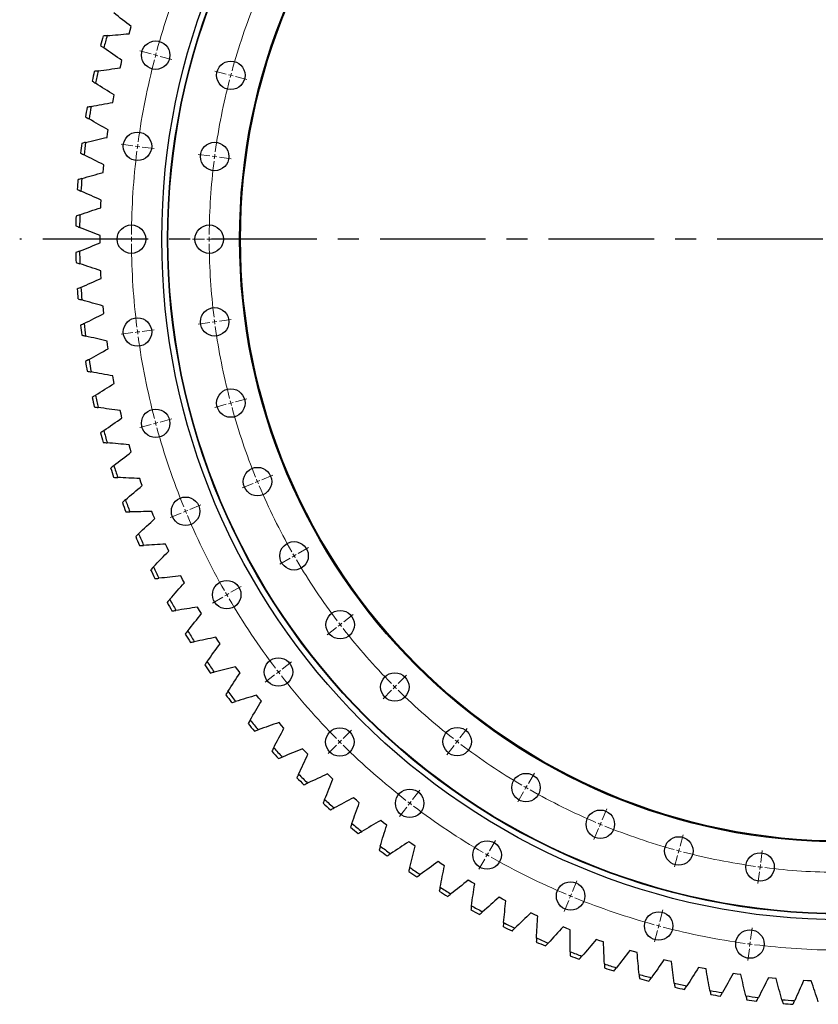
# Model space of a CAD drawing. Header units: millimetres. Extents: x 427 to 9394, y 22732 to 29464.
# Tile 5 of 16: x 1988 to 2830, y 27285 to 28324. Entities that reach past the tile are written whole.
import ezdxf

# ---------------------------------------------------------------- set-up
doc = ezdxf.new("R2010")
doc.units = ezdxf.units.MM
doc.header["$LTSCALE"] = 50
doc.linetypes.add('CENTER', pattern=[10.16, 6.35, -1.27, 1.27, -1.27])

msp = doc.modelspace()

# ---------------------------------------------------------------- linework, layer by layer
at = {"color": 7, "linetype": 'Continuous', "lineweight": 25}
for p, q in [((2104.5, 28312.8), (2105.7, 28316.6)), ((2103.4, 28308.9), (2104.5, 28312.8)), ((2094, 28272.9), (2094.9, 28276.8)), ((2094.9, 28276.8), (2095.9, 28280.7)), ((2087, 28240.4), (2087.7, 28244.3)), ((2086.2, 28236.4), (2087, 28240.4)), ((2080.2, 28199.6), (2080.8, 28203.6)), ((2080.8, 28203.6), (2081.4, 28207.6)), ((2076.3, 28166.6), (2076.8, 28170.6)), ((2076, 28162.6), (2076.3, 28166.6)), ((2073.5, 28125.4), (2073.7, 28129.4)), ((2073.7, 28129.4), (2073.9, 28133.4)), ((2072.8, 28092.2), (2072.8, 28096.2)), ((2072.8, 28088.2), (2072.8, 28092.2)), ((2073.7, 28054.9), (2073.5, 28058.9)), ((2073.9, 28050.9), (2073.7, 28054.9)), ((2076.3, 28017.7), (2076, 28021.7)), ((2076.8, 28013.7), (2076.3, 28017.7)), ((2080.8, 27980.7), (2080.2, 27984.7)), ((2081.4, 27976.7), (2080.8, 27980.7)), ((2087, 27944), (2086.2, 27947.9)), ((2087.7, 27940), (2087, 27944)), ((2094.9, 27907.5), (2094, 27911.4)), ((2095.9, 27903.6), (2094.9, 27907.5)), ((2104.5, 27871.5), (2103.4, 27875.4)), ((2105.7, 27867.7), (2104.5, 27871.5)), ((2115.9, 27836), (2114.6, 27839.8)), ((2117.2, 27832.3), (2115.9, 27836)), ((2128.9, 27801.1), (2127.4, 27804.8)), ((2130.4, 27797.4), (2128.9, 27801.1)), ((2143.6, 27766.8), (2141.9, 27770.5)), ((2145.3, 27763.2), (2143.6, 27766.8)), ((2159.9, 27733.3), (2158, 27736.9)), ((2161.7, 27729.8), (2159.9, 27733.3)), ((2177.7, 27700.6), (2175.7, 27704.1)), ((2179.8, 27697.2), (2177.7, 27700.6)), ((2197.1, 27668.8), (2195, 27672.2)), ((2199.3, 27665.4), (2197.1, 27668.8)), ((2218, 27637.9), (2215.7, 27641.2)), ((2220.4, 27634.7), (2218, 27637.9)), ((2240.3, 27608.1), (2237.9, 27611.2)), ((2242.9, 27604.9), (2240.3, 27608.1)), ((2264.1, 27579.3), (2261.5, 27582.4)), ((2266.7, 27576.3), (2264.1, 27579.3)), ((2289.1, 27551.8), (2286.4, 27554.7)), ((2291.9, 27548.9), (2289.1, 27551.8)), ((2315.5, 27525.4), (2312.6, 27528.2)), ((2318.4, 27522.7), (2315.5, 27525.4)), ((2343.1, 27500.3), (2340.1, 27503)), ((2346.1, 27497.7), (2343.1, 27500.3)), ((2371.8, 27476.6), (2368.7, 27479.1)), ((2375, 27474.1), (2371.8, 27476.6)), ((2401.7, 27454.3), (2398.4, 27456.6)), ((2404.9, 27452), (2401.7, 27454.3)), ((2432.5, 27433.4), (2429.2, 27435.6)), ((2435.9, 27431.2), (2432.5, 27433.4)), ((2464.4, 27414), (2460.9, 27416)), ((2467.8, 27412), (2464.4, 27414)), ((2497.1, 27396.1), (2493.5, 27398)), ((2500.7, 27394.3), (2497.1, 27396.1)), ((2530.6, 27379.8), (2527, 27381.5)), ((2534.3, 27378.2), (2530.6, 27379.8)), ((2564.9, 27365.2), (2561.1, 27366.7)), ((2568.6, 27363.7), (2564.9, 27365.2)), ((2599.8, 27352.1), (2596, 27353.5)), ((2603.6, 27350.8), (2599.8, 27352.1)), ((2635.3, 27340.8), (2631.4, 27341.9)), ((2639.1, 27339.7), (2635.3, 27340.8)), ((2671.3, 27331.1), (2667.4, 27332.1)), ((2675.2, 27330.2), (2671.3, 27331.1)), ((2707.7, 27323.2), (2703.8, 27324)), ((2711.7, 27322.5), (2707.7, 27323.2)), ((2744.5, 27317), (2740.5, 27317.6)), ((2748.4, 27316.5), (2744.5, 27317)), ((2781.5, 27312.6), (2777.5, 27313)), ((2785.5, 27312.2), (2781.5, 27312.6)), ((2818.7, 27309.9), (2814.6, 27310.2)), ((2822.7, 27309.8), (2818.7, 27309.9))]:
    msp.add_line(p, q, dxfattribs=at)
at = {"color": 0, "linetype": 'Continuous', "lineweight": 18}
for p, q in [((2126.6, 28287.6), (2114.6, 28290.8)), ((2131.5, 28286.3), (2129.1, 28286.9)), ((2131.5, 28286.3), (2133.9, 28285.6)), ((2136.3, 28285), (2148.4, 28281.7)), ((2205.8, 28266.3), (2193.8, 28269.6)), ((2210.7, 28265.1), (2208.3, 28265.7)), ((2210.7, 28265.1), (2213.1, 28264.4)), ((2215.5, 28263.8), (2227.6, 28260.5)), ((2107.4, 28190.7), (2095, 28192.3)), ((2112.3, 28190.1), (2109.9, 28190.4)), ((2112.3, 28190.1), (2114.8, 28189.7)), ((2117.3, 28189.4), (2129.7, 28187.8)), ((2188.7, 28180), (2176.3, 28181.6)), ((2193.6, 28179.4), (2191.1, 28179.7)), ((2193.6, 28179.4), (2196.1, 28179)), ((2198.6, 28178.7), (2211, 28177.1)), ((2100.9, 28092.2), (2088.4, 28092.2)), ((2105.9, 28092.2), (2103.4, 28092.2)), ((2105.9, 28092.2), (2108.4, 28092.2)), ((2110.9, 28092.2), (2123.4, 28092.2)), ((2182.9, 28092.2), (2170.4, 28092.2)), ((2187.9, 28092.2), (2185.4, 28092.2)), ((2187.9, 28092.2), (2190.4, 28092.2)), ((2192.9, 28092.2), (2205.4, 28092.2)), ((2188.7, 28004.3), (2176.3, 28002.7)), ((2193.6, 28005), (2191.1, 28004.6)), ((2193.6, 28005), (2196.1, 28005.3)), ((2198.6, 28005.6), (2211, 28007.3)), ((2107.4, 27993.6), (2095, 27992)), ((2112.3, 27994.3), (2109.9, 27993.9)), ((2112.3, 27994.3), (2114.8, 27994.6)), ((2117.3, 27994.9), (2129.7, 27996.6)), ((2210.7, 27919.3), (2213.1, 27919.9)), ((2215.5, 27920.6), (2227.6, 27923.8)), ((2205.8, 27918), (2193.8, 27914.7)), ((2210.7, 27919.3), (2208.3, 27918.6)), ((2131.5, 27898), (2133.9, 27898.7)), ((2136.3, 27899.3), (2148.4, 27902.6)), ((2126.6, 27896.8), (2114.6, 27893.5)), ((2131.5, 27898), (2129.1, 27897.4)), ((2238.8, 27836.5), (2236.5, 27835.6)), ((2238.8, 27836.5), (2241.1, 27837.5)), ((2243.4, 27838.4), (2254.9, 27843.2)), ((2234.1, 27834.6), (2222.6, 27829.8)), ((2163, 27805.2), (2165.3, 27806.1)), ((2167.6, 27807.1), (2179.2, 27811.8)), ((2158.4, 27803.2), (2146.8, 27798.5)), ((2163, 27805.2), (2160.7, 27804.2)), ((2281.7, 27760.7), (2292.6, 27766.9)), ((2273.1, 27755.7), (2262.3, 27749.4)), ((2277.4, 27758.2), (2275.2, 27756.9)), ((2277.4, 27758.2), (2279.6, 27759.4)), ((2210.7, 27719.7), (2221.5, 27725.9)), ((2202.1, 27714.7), (2191.2, 27708.4)), ((2206.4, 27717.2), (2204.2, 27715.9)), ((2206.4, 27717.2), (2208.6, 27718.4)), ((2329.9, 27688.6), (2339.8, 27696.2)), ((2322, 27682.5), (2312.1, 27674.9)), ((2326, 27685.5), (2324, 27684)), ((2326, 27685.5), (2327.9, 27687)), ((2264.9, 27638.6), (2274.8, 27646.2)), ((2256.9, 27632.5), (2247, 27624.9)), ((2260.9, 27635.6), (2258.9, 27634.1)), ((2260.9, 27635.6), (2262.9, 27637.1)), ((2387.1, 27623.4), (2395.9, 27632.2)), ((2383.6, 27619.8), (2381.8, 27618)), ((2383.6, 27619.8), (2385.3, 27621.6)), ((2380, 27616.3), (2371.2, 27607.4)), ((2329.1, 27565.4), (2338, 27574.2)), ((2452.3, 27566.2), (2459.9, 27576.1)), ((2322, 27558.3), (2313.2, 27549.5)), ((2325.6, 27561.8), (2323.8, 27560.1)), ((2325.6, 27561.8), (2327.4, 27563.6)), ((2446.2, 27558.2), (2438.6, 27548.3)), ((2449.3, 27562.2), (2447.7, 27560.2)), ((2449.3, 27562.2), (2450.8, 27564.2)), ((2524.4, 27518), (2530.7, 27528.8)), ((2521.9, 27513.7), (2523.2, 27515.8)), ((2402.4, 27501.1), (2410, 27511)), ((2519.4, 27509.3), (2513.2, 27498.5)), ((2521.9, 27513.7), (2520.7, 27511.5)), ((2399.3, 27497.1), (2397.8, 27495.2)), ((2399.3, 27497.1), (2400.9, 27499.1)), ((2396.3, 27493.2), (2388.7, 27483.3)), ((2602.2, 27479.6), (2607, 27491.2)), ((2600.3, 27475), (2599.3, 27472.7)), ((2600.3, 27475), (2601.2, 27477.3)), ((2598.4, 27470.4), (2593.6, 27458.8)), ((2684.3, 27451.8), (2687.6, 27463.8)), ((2483.4, 27447), (2489.7, 27457.8)), ((2480.9, 27442.6), (2479.7, 27440.5)), ((2480.9, 27442.6), (2482.2, 27444.8)), ((2681.7, 27442.1), (2678.5, 27430)), ((2683, 27446.9), (2682.4, 27444.5)), ((2683, 27446.9), (2683.7, 27449.3)), ((2769.4, 27434.8), (2771, 27447.2)), ((2478.4, 27438.3), (2472.2, 27427.5)), ((2768.7, 27429.9), (2769, 27432.4)), ((2768.1, 27424.9), (2766.4, 27412.5)), ((2768.7, 27429.9), (2768.4, 27427.4)), ((2570.8, 27403.9), (2575.6, 27415.4)), ((2568.9, 27399.3), (2569.9, 27401.6)), ((2567, 27394.6), (2562.2, 27383.1)), ((2568.9, 27399.3), (2567.9, 27396.9)), ((2663.1, 27372.5), (2666.3, 27384.6)), ((2661.8, 27367.7), (2662.4, 27370.1)), ((2660.5, 27362.9), (2657.3, 27350.8)), ((2661.8, 27367.7), (2661.2, 27365.3)), ((2758.7, 27353.5), (2760.3, 27365.9)), ((2758, 27348.6), (2757.7, 27346.1)), ((2758, 27348.6), (2758.3, 27351.1)), ((2757.4, 27343.6), (2755.7, 27331.2))]:
    msp.add_line(p, q, dxfattribs=at)
at = {"linetype": 'CENTER', "ltscale": 0.35}
msp.add_line((3723.7, 28092.2), (1988.1, 28092.2), dxfattribs=at)
at = {"color": 7, "linetype": 'Continuous', "lineweight": 25}
for centre, radius in [((2855.9, 28092.2), 718), ((2855.9, 28092.2), 712), ((2855.9, 28092.2), 711.5), ((2855.9, 28092.2), 636), ((2855.9, 28092.2), 635), ((2131.5, 28286.3), 15), ((2210.7, 28265.1), 15), ((2112.3, 28190.1), 15), ((2193.6, 28179.4), 15), ((2105.9, 28092.2), 15), ((2187.9, 28092.2), 15), ((2193.6, 28005), 15), ((2112.3, 27994.3), 15), ((2210.7, 27919.3), 15), ((2131.5, 27898), 15), ((2238.8, 27836.5), 15), ((2163, 27805.2), 15), ((2277.4, 27758.2), 15), ((2206.4, 27717.2), 15), ((2326, 27685.5), 15), ((2260.9, 27635.6), 15), ((2383.6, 27619.8), 15), ((2325.6, 27561.8), 15), ((2449.3, 27562.2), 15), ((2521.9, 27513.7), 15), ((2399.3, 27497.1), 15), ((2600.3, 27475), 15), ((2480.9, 27442.6), 15), ((2683, 27446.9), 15), ((2768.7, 27429.9), 15), ((2568.9, 27399.3), 15), ((2661.8, 27367.7), 15), ((2758, 27348.6), 15)]:
    msp.add_circle(centre, radius, dxfattribs=at)
at = {"color": 0, "linetype": 'Continuous', "lineweight": 18}
for radius, start, end in [(750, 157.882, 164.618), (668, 157.9289, 164.5711), (750, 165, 165.191), (750, 164.809, 165), (750, 165.382, 172.118), (668, 165, 165.2144), (668, 164.7856, 165), (668, 165.4289, 172.0711), (750, 172.5, 172.691), (750, 172.309, 172.5), (750, 172.882, 179.618), (668, 172.5, 172.7144), (668, 172.2856, 172.5), (668, 172.9289, 179.5711), (750, 179.809, 180), (750, 180, 180.191), (750, 180.382, 187.118), (668, 179.7856, 180), (668, 180, 180.2144), (668, 180.4289, 187.0711), (668, 187.2856, 187.5), (668, 187.5, 187.7144), (750, 187.309, 187.5), (750, 187.5, 187.691), (668, 187.9289, 194.5711), (750, 187.882, 194.618), (668, 194.7856, 195), (668, 195, 195.2144), (668, 195.4289, 202.0711), (750, 194.809, 195), (750, 195, 195.191), (750, 195.382, 202.118), (668, 202.2856, 202.5), (668, 202.5, 202.7144), (668, 202.9289, 209.5711), (750, 202.309, 202.5), (750, 202.5, 202.691), (750, 202.882, 209.618), (668, 209.7856, 210), (668, 210, 210.2144), (668, 210.4289, 217.0711), (750, 209.809, 210), (750, 210, 210.191), (750, 210.382, 217.118), (668, 217.2856, 217.5), (668, 217.5, 217.7144), (668, 217.9289, 224.5711), (750, 217.309, 217.5), (750, 217.5, 217.691), (750, 217.882, 224.618), (668, 224.7856, 225), (668, 225, 225.2144), (668, 225.4289, 232.0711), (750, 224.809, 225), (750, 225, 225.191), (750, 225.382, 232.118), (668, 232.2856, 232.5), (668, 232.5, 232.7144), (668, 232.9289, 239.5711), (668, 239.7856, 240), (668, 240, 240.2144), (668, 240.4289, 247.0711), (750, 232.309, 232.5), (750, 232.5, 232.691), (750, 232.882, 239.618), (668, 247.2856, 247.5), (668, 247.5, 247.7144), (668, 247.9289, 254.5711), (750, 239.809, 240), (750, 240, 240.191), (668, 254.7856, 255), (668, 255, 255.2144), (668, 255.4289, 262.0711), (750, 240.382, 247.118), (668, 262.2856, 262.5), (668, 262.5, 262.7144), (668, 262.9289, 269.5711), (750, 247.309, 247.5), (750, 247.5, 247.691), (750, 247.882, 254.618), (750, 254.809, 255), (750, 255, 255.191), (750, 255.382, 262.118), (750, 262.309, 262.5), (750, 262.5, 262.691), (750, 262.882, 269.618)]:
    msp.add_arc((2855.9, 28092.2), radius, start, end, dxfattribs=at)
at = {"color": 7, "linetype": 'Continuous', "lineweight": 25}
for radius, start, end in [(808.8, 164.6326, 165.3674), (804.8, 164.525, 165.475), (808.8, 167.3598, 168.0947), (804.8, 167.2523, 168.2022), (808.8, 170.0871, 170.822), (804.8, 169.9796, 170.9295), (808.8, 172.8144, 173.5493), (804.8, 172.7069, 173.6568), (808.8, 175.5417, 176.2765), (804.8, 175.4341, 176.384), (804.8, 178.1614, 179.1113), (808.8, 178.2689, 179.0038), (808.8, 180.9962, 181.7311), (804.8, 180.8887, 181.8386), (808.8, 183.7235, 184.4583), (804.8, 183.616, 184.5659), (804.8, 186.3432, 187.2931), (808.8, 186.4507, 187.1856), (808.8, 189.178, 189.9129), (804.8, 189.0705, 190.0204), (808.8, 191.9053, 192.6402), (804.8, 191.7978, 192.7477), (804.8, 194.525, 195.475), (808.8, 194.6326, 195.3674), (808.8, 197.3598, 198.0947), (804.8, 197.2523, 198.2022), (804.8, 199.9796, 200.9295), (808.8, 200.0871, 200.822), (808.8, 202.8144, 203.5493), (804.8, 202.7069, 203.6568), (808.8, 205.5417, 206.2765), (804.8, 205.4341, 206.384), (804.8, 208.1614, 209.1113), (808.8, 208.2689, 209.0038), (808.8, 210.9962, 211.7311), (804.8, 210.8887, 211.8386), (808.8, 213.7235, 214.4583), (804.8, 213.616, 214.5659), (808.8, 216.4507, 217.1856), (804.8, 216.3432, 217.2931), (808.8, 219.178, 219.9129), (804.8, 219.0705, 220.0204), (808.8, 221.9053, 222.6402), (804.8, 221.7978, 222.7477), (804.8, 224.525, 225.475), (808.8, 224.6326, 225.3674), (808.8, 227.3598, 228.0947), (804.8, 227.2523, 228.2022), (804.8, 229.9796, 230.9295), (808.8, 230.0871, 230.822), (808.8, 232.8144, 233.5493), (804.8, 232.7069, 233.6568), (808.8, 235.5417, 236.2765), (804.8, 235.4341, 236.384), (808.8, 238.2689, 239.0038), (804.8, 238.1614, 239.1113), (808.8, 240.9962, 241.7311), (804.8, 240.8887, 241.8386), (804.8, 243.616, 244.5659), (808.8, 243.7235, 244.4583), (808.8, 246.4507, 247.1856), (804.8, 246.3432, 247.2931), (804.8, 249.0705, 250.0204), (808.8, 249.178, 249.9129), (804.8, 251.7978, 252.7477), (808.8, 251.9053, 252.6402), (804.8, 254.525, 255.475), (808.8, 254.6326, 255.3674), (804.8, 257.2523, 258.2022), (808.8, 257.3598, 258.0947), (804.8, 259.9796, 260.9295), (808.8, 260.0871, 260.822), (804.8, 262.7069, 263.6568), (808.8, 262.8144, 263.5493), (804.8, 265.4341, 266.384), (808.8, 265.5417, 266.2765)]:
    msp.add_arc((2855.9, 28092.2), radius, start, end, dxfattribs=at)
for points in [[(2105.7, 28316.6), (2099.5, 28321.3), (2093.4, 28326.1), (2087.3, 28330.9)], [(2080.3, 28306.9), (2078.9, 28306.8), (2077.4, 28306.6), (2076, 28306.5)], [(2080.3, 28306.9), (2088, 28307.6), (2095.7, 28308.3), (2103.4, 28308.9)], [(2073.3, 28296.5), (2074.5, 28295.7), (2075.7, 28294.8), (2076.8, 28294)], [(2095.9, 28280.7), (2089.5, 28285.1), (2083.2, 28289.5), (2076.8, 28294)], [(2070.9, 28269.7), (2078.6, 28270.8), (2086.3, 28271.9), (2094, 28272.9)], [(2070.9, 28269.7), (2069.5, 28269.6), (2068.1, 28269.4), (2066.7, 28269.2)], [(2064.5, 28259), (2065.7, 28258.2), (2066.9, 28257.5), (2068.1, 28256.7)], [(2087.7, 28244.3), (2081.2, 28248.4), (2074.6, 28252.5), (2068.1, 28256.7)], [(2063.4, 28232.2), (2062, 28231.9), (2060.6, 28231.7), (2059.2, 28231.4)], [(2063.4, 28232.2), (2071, 28233.6), (2078.6, 28235), (2086.2, 28236.4)], [(2057.5, 28221.2), (2058.7, 28220.5), (2059.9, 28219.7), (2061.2, 28219)], [(2081.4, 28207.6), (2074.6, 28211.4), (2067.9, 28215.2), (2061.2, 28219)], [(2057.6, 28194.3), (2056.2, 28194), (2054.9, 28193.7), (2053.5, 28193.3)], [(2057.6, 28194.3), (2065.2, 28196.1), (2072.7, 28197.9), (2080.2, 28199.6)], [(2052.2, 28183), (2053.5, 28182.4), (2054.8, 28181.7), (2056, 28181.1)], [(2076.8, 28170.6), (2069.8, 28174.1), (2062.9, 28177.6), (2056, 28181.1)], [(2053.7, 28156.2), (2061.1, 28158.4), (2068.5, 28160.5), (2076, 28162.6)], [(2053.7, 28156.2), (2052.3, 28155.8), (2050.9, 28155.4), (2049.6, 28155)], [(2048.8, 28144.7), (2050.1, 28144.1), (2051.4, 28143.5), (2052.7, 28142.9)], [(2073.9, 28133.4), (2066.8, 28136.6), (2059.8, 28139.7), (2052.7, 28142.9)], [(2051.5, 28118), (2050.2, 28117.5), (2048.8, 28117.1), (2047.5, 28116.6)], [(2051.5, 28118), (2058.9, 28120.5), (2066.2, 28123), (2073.5, 28125.4)], [(2047.2, 28106.2), (2048.6, 28105.7), (2049.9, 28105.2), (2051.2, 28104.6)], [(2072.8, 28096.2), (2065.6, 28099), (2058.4, 28101.8), (2051.2, 28104.6)], [(2051.2, 28079.7), (2058.4, 28082.5), (2065.6, 28085.4), (2072.8, 28088.2)], [(2051.2, 28079.7), (2049.9, 28079.2), (2048.6, 28078.6), (2047.2, 28078.1)], [(2047.5, 28067.7), (2048.8, 28067.3), (2050.2, 28066.8), (2051.5, 28066.3)], [(2073.5, 28058.9), (2066.2, 28061.4), (2058.9, 28063.8), (2051.5, 28066.3)], [(2052.7, 28041.4), (2059.8, 28044.6), (2066.8, 28047.8), (2073.9, 28050.9)], [(2052.7, 28041.4), (2051.4, 28040.8), (2050.1, 28040.2), (2048.8, 28039.6)], [(2049.6, 28029.3), (2050.9, 28028.9), (2052.3, 28028.5), (2053.7, 28028.1)], [(2076, 28021.7), (2068.5, 28023.8), (2061.1, 28025.9), (2053.7, 28028.1)], [(2056, 28003.2), (2062.9, 28006.8), (2069.8, 28010.3), (2076.8, 28013.7)], [(2056, 28003.2), (2054.8, 28002.6), (2053.5, 28001.9), (2052.2, 28001.3)], [(2053.5, 27991), (2054.9, 27990.7), (2056.2, 27990.3), (2057.6, 27990)], [(2080.2, 27984.7), (2072.7, 27986.4), (2065.2, 27988.2), (2057.6, 27990)], [(2061.2, 27965.3), (2067.9, 27969.1), (2074.6, 27973), (2081.4, 27976.7)], [(2061.2, 27965.3), (2059.9, 27964.6), (2058.7, 27963.9), (2057.5, 27963.2)], [(2059.2, 27952.9), (2060.6, 27952.7), (2062, 27952.4), (2063.4, 27952.1)], [(2086.2, 27947.9), (2078.6, 27949.3), (2071, 27950.7), (2063.4, 27952.1)], [(2068.1, 27927.6), (2074.6, 27931.8), (2081.2, 27935.9), (2087.7, 27940)], [(2068.1, 27927.6), (2066.9, 27926.8), (2065.7, 27926.1), (2064.5, 27925.3)], [(2066.7, 27915.2), (2068.1, 27915), (2069.5, 27914.8), (2070.9, 27914.6)], [(2094, 27911.4), (2086.3, 27912.5), (2078.6, 27913.5), (2070.9, 27914.6)], [(2076.8, 27890.3), (2083.2, 27894.8), (2089.5, 27899.2), (2095.9, 27903.6)], [(2076.8, 27890.3), (2075.7, 27889.5), (2074.5, 27888.7), (2073.3, 27887.8)], [(2076, 27877.8), (2077.4, 27877.7), (2078.9, 27877.6), (2080.3, 27877.4)], [(2103.4, 27875.4), (2095.7, 27876), (2088, 27876.7), (2080.3, 27877.4)], [(2087.3, 27853.5), (2093.4, 27858.2), (2099.5, 27863), (2105.7, 27867.7)], [(2087.3, 27853.5), (2086.2, 27852.6), (2085.1, 27851.7), (2084, 27850.8)], [(2087.1, 27841), (2088.5, 27840.9), (2090, 27840.8), (2091.4, 27840.8)], [(2114.6, 27839.8), (2106.9, 27840.1), (2099.1, 27840.4), (2091.4, 27840.8)], [(2099.5, 27817.2), (2105.4, 27822.2), (2111.3, 27827.3), (2117.2, 27832.3)], [(2099.5, 27817.2), (2098.5, 27816.2), (2097.4, 27815.3), (2096.3, 27814.4)], [(2099.9, 27804.7), (2101.4, 27804.7), (2102.8, 27804.7), (2104.2, 27804.7)], [(2127.4, 27804.8), (2119.7, 27804.8), (2112, 27804.7), (2104.2, 27804.7)], [(2113.5, 27781.5), (2119.1, 27786.8), (2124.8, 27792.1), (2130.4, 27797.4)], [(2113.5, 27781.5), (2112.5, 27780.5), (2111.4, 27779.5), (2110.4, 27778.6)], [(2114.5, 27769), (2115.9, 27769.1), (2117.3, 27769.2), (2118.7, 27769.2)], [(2141.9, 27770.5), (2134.2, 27770.1), (2126.5, 27769.6), (2118.7, 27769.2)], [(2129.1, 27746.5), (2134.5, 27752.1), (2139.9, 27757.7), (2145.3, 27763.2)], [(2129.1, 27746.5), (2128.1, 27745.5), (2127.1, 27744.5), (2126.2, 27743.4)], [(2130.7, 27734.1), (2132.1, 27734.2), (2133.5, 27734.4), (2134.9, 27734.5)], [(2158, 27736.9), (2150.3, 27736.1), (2142.6, 27735.3), (2134.9, 27734.5)], [(2146.4, 27712.3), (2151.5, 27718.2), (2156.6, 27724), (2161.7, 27729.8)], [(2146.4, 27712.3), (2145.4, 27711.3), (2144.5, 27710.2), (2143.6, 27709.1)], [(2175.7, 27704.1), (2168.1, 27702.9), (2160.4, 27701.7), (2152.8, 27700.6)], [(2148.5, 27700), (2150, 27700.2), (2151.4, 27700.4), (2152.8, 27700.6)], [(2165.3, 27679), (2170.1, 27685.1), (2174.9, 27691.1), (2179.8, 27697.2)], [(2165.3, 27679), (2164.4, 27677.9), (2163.5, 27676.8), (2162.6, 27675.6)], [(2195, 27672.2), (2187.4, 27670.6), (2179.8, 27669.1), (2172.2, 27667.6)], [(2168, 27666.8), (2169.4, 27667.1), (2170.8, 27667.3), (2172.2, 27667.6)], [(2185.7, 27646.6), (2190.2, 27652.9), (2194.8, 27659.2), (2199.3, 27665.4)], [(2185.7, 27646.6), (2184.9, 27645.4), (2184, 27644.3), (2183.2, 27643.1)], [(2215.7, 27641.2), (2208.2, 27639.3), (2200.7, 27637.4), (2193.2, 27635.6)], [(2189, 27634.5), (2190.4, 27634.9), (2191.8, 27635.2), (2193.2, 27635.6)], [(2207.7, 27615.2), (2211.9, 27621.7), (2216.1, 27628.2), (2220.4, 27634.7)], [(2207.7, 27615.2), (2206.9, 27614), (2206.1, 27612.8), (2205.3, 27611.6)], [(2237.9, 27611.2), (2230.5, 27609), (2223.1, 27606.7), (2215.7, 27604.5)], [(2211.6, 27603.3), (2212.9, 27603.7), (2214.3, 27604.1), (2215.7, 27604.5)], [(2231.1, 27584.9), (2235, 27591.6), (2238.9, 27598.3), (2242.9, 27604.9)], [(2231.1, 27584.9), (2230.4, 27583.7), (2229.7, 27582.5), (2228.9, 27581.2)], [(2261.5, 27582.4), (2254.2, 27579.8), (2246.9, 27577.2), (2239.6, 27574.6)], [(2235.5, 27573.2), (2236.9, 27573.7), (2238.2, 27574.2), (2239.6, 27574.6)], [(2255.9, 27555.8), (2259.5, 27562.6), (2263.1, 27569.5), (2266.7, 27576.3)], [(2255.9, 27555.8), (2255.3, 27554.5), (2254.6, 27553.2), (2254, 27552)], [(2260.9, 27544.3), (2262.3, 27544.8), (2263.6, 27545.4), (2264.9, 27545.9)], [(2286.4, 27554.7), (2279.3, 27551.7), (2272.1, 27548.8), (2264.9, 27545.9)], [(2282.1, 27527.8), (2285.4, 27534.9), (2288.6, 27541.9), (2291.9, 27548.9)], [(2282.1, 27527.8), (2281.5, 27526.5), (2280.9, 27525.2), (2280.3, 27523.9)], [(2312.6, 27528.2), (2305.6, 27524.9), (2298.6, 27521.6), (2291.6, 27518.4)], [(2287.7, 27516.6), (2289, 27517.2), (2290.3, 27517.8), (2291.6, 27518.4)], [(2309.6, 27501.2), (2312.5, 27508.3), (2315.5, 27515.5), (2318.4, 27522.7)], [(2309.6, 27501.2), (2309.1, 27499.8), (2308.6, 27498.5), (2308, 27497.2)], [(2340.1, 27503), (2333.2, 27499.4), (2326.4, 27495.8), (2319.5, 27492.2)], [(2338.4, 27475.8), (2340.9, 27483.1), (2343.5, 27490.4), (2346.1, 27497.7)], [(2315.7, 27490.2), (2317, 27490.9), (2318.2, 27491.5), (2319.5, 27492.2)], [(2338.4, 27475.8), (2337.9, 27474.5), (2337.4, 27473.1), (2337, 27471.8)], [(2368.7, 27479.1), (2362, 27475.2), (2355.4, 27471.2), (2348.7, 27467.3)], [(2368.3, 27451.9), (2370.5, 27459.3), (2372.7, 27466.7), (2375, 27474.1)], [(2345, 27465.2), (2346.2, 27465.9), (2347.4, 27466.6), (2348.7, 27467.3)], [(2398.4, 27456.6), (2392, 27452.4), (2385.5, 27448.1), (2379, 27443.9)], [(2368.3, 27451.9), (2367.9, 27450.5), (2367.5, 27449.2), (2367.1, 27447.8)], [(2375.4, 27441.6), (2376.6, 27442.4), (2377.8, 27443.1), (2379, 27443.9)], [(2399.3, 27429.4), (2401.2, 27436.9), (2403, 27444.5), (2404.9, 27452)], [(2429.2, 27435.6), (2422.9, 27431), (2416.6, 27426.5), (2410.4, 27422)], [(2399.3, 27429.4), (2399, 27428), (2398.6, 27426.7), (2398.3, 27425.3)], [(2406.9, 27419.5), (2408, 27420.3), (2409.2, 27421.1), (2410.4, 27422)], [(2431.4, 27408.5), (2432.8, 27416.1), (2434.4, 27423.6), (2435.9, 27431.2)], [(2460.9, 27416), (2454.9, 27411.1), (2448.8, 27406.3), (2442.8, 27401.5)], [(2464.4, 27389), (2465.5, 27396.7), (2466.7, 27404.3), (2467.8, 27412)], [(2431.4, 27408.5), (2431.1, 27407.1), (2430.8, 27405.7), (2430.5, 27404.3)], [(2439.4, 27398.9), (2440.5, 27399.7), (2441.6, 27400.6), (2442.8, 27401.5)], [(2493.5, 27398), (2487.7, 27392.8), (2481.9, 27387.7), (2476.1, 27382.6)], [(2498.3, 27371.2), (2499, 27378.9), (2499.8, 27386.6), (2500.7, 27394.3)], [(2464.4, 27389), (2464.2, 27387.6), (2464, 27386.2), (2463.8, 27384.8)], [(2472.9, 27379.8), (2473.9, 27380.8), (2475, 27381.7), (2476.1, 27382.6)], [(2527, 27381.5), (2521.4, 27376.1), (2515.9, 27370.7), (2510.3, 27365.4)], [(2498.3, 27371.2), (2498.1, 27369.8), (2498, 27368.4), (2497.9, 27366.9)], [(2533, 27355), (2533.4, 27362.7), (2533.8, 27370.5), (2534.3, 27378.2)], [(2507.2, 27362.4), (2508.2, 27363.4), (2509.2, 27364.4), (2510.3, 27365.4)], [(2561.1, 27366.7), (2555.9, 27361), (2550.6, 27355.4), (2545.2, 27349.7)], [(2568.4, 27340.5), (2568.4, 27348.2), (2568.5, 27355.9), (2568.6, 27363.7)], [(2533, 27355), (2532.9, 27353.6), (2532.8, 27352.1), (2532.8, 27350.7)], [(2542.3, 27346.6), (2543.3, 27347.7), (2544.3, 27348.7), (2545.2, 27349.7)], [(2596, 27353.5), (2591, 27347.6), (2586, 27341.7), (2580.9, 27335.8)], [(2604.5, 27327.6), (2604.2, 27335.4), (2603.9, 27343.1), (2603.6, 27350.8)], [(2568.4, 27340.5), (2568.4, 27339), (2568.4, 27337.6), (2568.4, 27336.2)], [(2631.4, 27341.9), (2626.7, 27335.8), (2622, 27329.7), (2617.2, 27323.6)], [(2641.2, 27316.5), (2640.5, 27324.2), (2639.8, 27332), (2639.1, 27339.7)], [(2578.1, 27332.6), (2579.1, 27333.6), (2580, 27334.7), (2580.9, 27335.8)], [(2604.5, 27327.6), (2604.6, 27326.2), (2604.6, 27324.8), (2604.7, 27323.4)], [(2667.4, 27332.1), (2663, 27325.7), (2658.5, 27319.4), (2654.1, 27313.1)], [(2678.3, 27307.2), (2677.3, 27314.9), (2676.2, 27322.5), (2675.2, 27330.2)], [(2614.6, 27320.2), (2615.5, 27321.3), (2616.3, 27322.4), (2617.2, 27323.6)], [(2703.8, 27324), (2699.7, 27317.4), (2695.5, 27310.9), (2691.4, 27304.4)], [(2715.9, 27299.6), (2714.4, 27307.2), (2713, 27314.9), (2711.7, 27322.5)], [(2740.5, 27317.6), (2736.7, 27310.9), (2732.9, 27304.1), (2729, 27297.4)], [(2641.2, 27316.5), (2641.3, 27315.1), (2641.4, 27313.7), (2641.6, 27312.3)], [(2651.6, 27309.6), (2652.4, 27310.8), (2653.2, 27311.9), (2654.1, 27313.1)], [(2678.3, 27307.2), (2678.5, 27305.8), (2678.7, 27304.4), (2678.9, 27303)], [(2753.7, 27293.9), (2751.9, 27301.4), (2750.2, 27308.9), (2748.4, 27316.5)], [(2777.5, 27313), (2774, 27306.1), (2770.5, 27299.2), (2767, 27292.3)], [(2791.8, 27289.9), (2789.7, 27297.4), (2787.6, 27304.8), (2785.5, 27312.2)], [(2814.6, 27310.2), (2811.5, 27303.1), (2808.3, 27296), (2805.2, 27289)], [(2830.1, 27287.8), (2827.6, 27295.1), (2825.1, 27302.4), (2822.7, 27309.8)], [(2689.1, 27300.8), (2689.8, 27302), (2690.6, 27303.2), (2691.4, 27304.4)], [(2715.9, 27299.6), (2716.1, 27298.2), (2716.4, 27296.8), (2716.7, 27295.4)], [(2726.9, 27293.7), (2727.6, 27295), (2728.3, 27296.2), (2729, 27297.4)], [(2753.7, 27293.9), (2754.1, 27292.5), (2754.4, 27291.1), (2754.7, 27289.7)], [(2765, 27288.5), (2765.7, 27289.8), (2766.3, 27291), (2767, 27292.3)], [(2791.8, 27289.9), (2792.2, 27288.5), (2792.6, 27287.2), (2793, 27285.8)], [(2803.4, 27285.1), (2804, 27286.4), (2804.6, 27287.7), (2805.2, 27289)]]:
    msp.add_open_spline(points, degree=3, dxfattribs=at)

doc.saveas('drawing.dxf')
